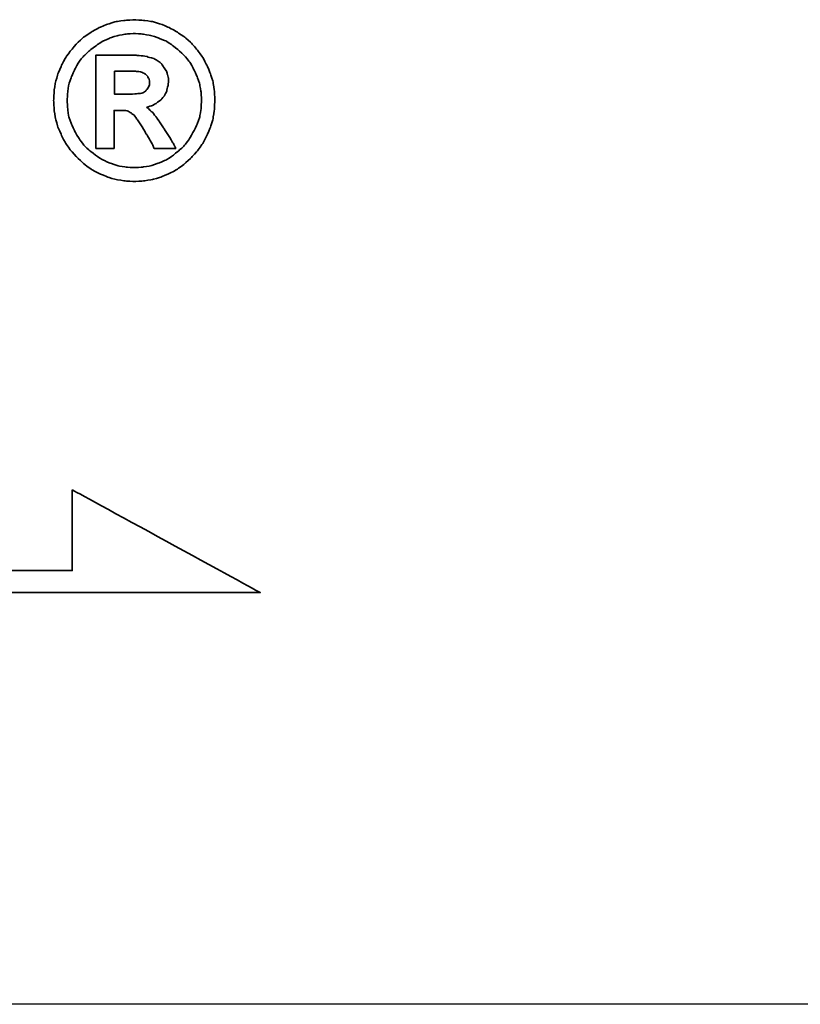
# Model space of a CAD drawing. Header units: millimetres. Extents: x -227 to 3135, y -1502 to 860.
# Tile 193 of 256: x 50 to 57, y -707 to -698. Entities that reach past the tile are written whole.
import ezdxf

# ---------------------------------------------------------------- set-up
doc = ezdxf.new("R2010")
doc.units = ezdxf.units.MM
doc.layers.add('2', color=7, linetype='CONTINUOUS', true_color=0xffffff)
doc.layers.add('DIM', color=4, linetype='CONTINUOUS')
doc.layers.add('layer 1', color=7, linetype='CONTINUOUS')

# ---------------------------------------------------------------- blocks, each defined once
blk = doc.blocks.new('TBI MOTION logo(完整正式版)')
at = {"layer": 'layer 1', "color": 22, "lineweight": 35}
for points, knots in [([(81.20634, 4.98624), (81.20634, 4.98624), (81.18649, 5.32862), (81.18649, 5.32862), (81.18649, 5.32862), (81.18649, 5.32862), (81.13886, 5.66206), (81.13886, 5.66206), (81.13886, 5.66206), (81.13886, 5.66206), (81.04359, 5.97764), (81.04359, 5.97764), (81.04359, 5.97764), (81.04359, 5.97764), (80.91061, 6.29124), (80.91061, 6.29124), (80.91061, 6.29124), (80.91061, 6.29124), (80.75778, 6.58697), (80.75778, 6.58697), (80.75778, 6.58697), (80.75778, 6.58697), (80.5593, 6.85294), (80.5593, 6.85294), (80.5593, 6.85294), (80.5593, 6.85294), (80.33105, 7.1189), (80.33105, 7.1189), (80.33105, 7.1189), (80.33105, 7.1189), (80.09287, 7.33921), (80.09287, 7.33921), (80.09287, 7.33921), (80.09287, 7.33921), (79.815, 7.51982), (79.815, 7.51982), (79.815, 7.51982), (79.815, 7.51982), (79.51133, 7.69051), (79.51133, 7.69051), (79.51133, 7.69051), (79.51133, 7.69051), (79.19773, 7.8235), (79.19773, 7.8235), (79.19773, 7.8235), (79.19773, 7.8235), (78.88215, 7.91877), (78.88215, 7.91877), (78.88215, 7.91877), (78.88215, 7.91877), (78.54871, 7.95846), (78.54871, 7.95846), (78.54871, 7.95846), (78.54871, 7.95846), (78.21526, 7.98625), (78.21526, 7.98625), (78.21526, 7.98625), (78.21526, 7.98625), (77.87388, 7.95846), (77.87388, 7.95846), (77.87388, 7.95846), (77.87388, 7.95846), (77.54044, 7.91877), (77.54044, 7.91877), (77.54044, 7.91877), (77.54044, 7.91877), (77.22485, 7.8235), (77.22485, 7.8235), (77.22485, 7.8235), (77.22485, 7.8235), (76.91027, 7.69051), (76.91027, 7.69051), (76.91027, 7.69051), (76.91027, 7.69051), (76.6056, 7.51982), (76.6056, 7.51982), (76.6056, 7.51982), (76.6056, 7.51982), (76.32972, 7.33921), (76.32972, 7.33921), (76.32972, 7.33921), (76.32972, 7.33921), (76.09154, 7.1189), (76.09154, 7.1189), (76.09154, 7.1189), (76.09154, 7.1189), (75.86329, 6.85294), (75.86329, 6.85294), (75.86329, 6.85294), (75.86329, 6.85294), (75.66382, 6.58697), (75.66382, 6.58697), (75.66382, 6.58697), (75.66382, 6.58697), (75.51099, 6.29124), (75.51099, 6.29124), (75.51099, 6.29124), (75.51099, 6.29124), (75.37702, 5.97764), (75.37702, 5.97764), (75.37702, 5.97764), (75.37702, 5.97764), (75.28175, 5.66206), (75.28175, 5.66206), (75.28175, 5.66206), (75.28175, 5.66206), (75.23411, 5.32862), (75.23411, 5.32862), (75.23411, 5.32862), (75.23411, 5.32862), (75.21625, 4.98624), (75.21625, 4.98624), (75.21625, 4.98624), (75.21625, 4.98624), (75.23411, 4.6528), (75.23411, 4.6528), (75.23411, 4.6528), (75.23411, 4.6528), (75.28175, 4.32035), (75.28175, 4.32035), (75.28175, 4.32035), (75.28175, 4.32035), (75.37702, 3.99583), (75.37702, 3.99583), (75.37702, 3.99583), (75.37702, 3.99583), (75.51099, 3.68224), (75.51099, 3.68224), (75.51099, 3.68224), (75.51099, 3.68224), (75.66382, 3.38749), (75.66382, 3.38749), (75.66382, 3.38749), (75.66382, 3.38749), (75.86329, 3.10963), (75.86329, 3.10963), (75.86329, 3.10963), (75.86329, 3.10963), (76.09154, 2.87145), (76.09154, 2.87145), (76.09154, 2.87145), (76.09154, 2.87145), (76.32972, 2.6432), (76.32972, 2.6432), (76.32972, 2.6432), (76.32972, 2.6432), (76.6056, 2.43381), (76.6056, 2.43381), (76.6056, 2.43381), (76.6056, 2.43381), (76.91027, 2.27205), (76.91027, 2.27205), (76.91027, 2.27205), (76.91027, 2.27205), (77.22485, 2.13906), (77.22485, 2.13906), (77.22485, 2.13906), (77.22485, 2.13906), (77.54044, 2.0438), (77.54044, 2.0438), (77.54044, 2.0438), (77.54044, 2.0438), (77.87388, 1.99616), (77.87388, 1.99616), (77.87388, 1.99616), (77.87388, 1.99616), (78.21526, 1.97631), (78.21526, 1.97631), (78.21526, 1.97631), (78.21526, 1.97631), (78.54871, 1.99616), (78.54871, 1.99616), (78.54871, 1.99616), (78.54871, 1.99616), (78.88215, 2.0438), (78.88215, 2.0438), (78.88215, 2.0438), (78.88215, 2.0438), (79.19773, 2.13906), (79.19773, 2.13906), (79.19773, 2.13906), (79.19773, 2.13906), (79.51133, 2.27205), (79.51133, 2.27205), (79.51133, 2.27205), (79.51133, 2.27205), (79.815, 2.43381), (79.815, 2.43381), (79.815, 2.43381), (79.815, 2.43381), (80.09287, 2.6432), (80.09287, 2.6432), (80.09287, 2.6432), (80.09287, 2.6432), (80.33105, 2.87145), (80.33105, 2.87145), (80.33105, 2.87145), (80.33105, 2.87145), (80.5593, 3.10963), (80.5593, 3.10963), (80.5593, 3.10963), (80.5593, 3.10963), (80.75778, 3.38749), (80.75778, 3.38749), (80.75778, 3.38749), (80.75778, 3.38749), (80.91061, 3.68224), (80.91061, 3.68224), (80.91061, 3.68224), (80.91061, 3.68224), (81.04359, 3.99583), (81.04359, 3.99583), (81.04359, 3.99583), (81.04359, 3.99583), (81.13886, 4.32035), (81.13886, 4.32035), (81.13886, 4.32035), (81.13886, 4.32035), (81.18649, 4.6528), (81.18649, 4.6528), (81.18649, 4.6528), (81.18649, 4.6528), (81.20634, 4.98624), (81.20634, 4.98624)], [0, 0, 0, 0, 0.01785714, 0.01785714, 0.01785714, 0.01785715, 0.03571429, 0.03571429, 0.03571429, 0.0357143, 0.05357143, 0.05357143, 0.05357143, 0.05357144, 0.07142857, 0.07142857, 0.07142857, 0.07142858, 0.08928571, 0.08928571, 0.08928571, 0.08928572, 0.10714286, 0.10714286, 0.10714286, 0.10714287, 0.125, 0.125, 0.125, 0.12500001, 0.14285714, 0.14285714, 0.14285714, 0.14285715, 0.16071429, 0.16071429, 0.16071429, 0.1607143, 0.17857143, 0.17857143, 0.17857143, 0.17857144, 0.19642857, 0.19642857, 0.19642857, 0.19642858, 0.21428571, 0.21428571, 0.21428571, 0.21428572, 0.23214286, 0.23214286, 0.23214286, 0.23214287, 0.25, 0.25, 0.25, 0.25000001, 0.26785714, 0.26785714, 0.26785714, 0.26785715, 0.28571429, 0.28571429, 0.28571429, 0.2857143, 0.30357143, 0.30357143, 0.30357143, 0.30357144, 0.32142857, 0.32142857, 0.32142857, 0.32142858, 0.33928571, 0.33928571, 0.33928571, 0.33928572, 0.35714286, 0.35714286, 0.35714286, 0.35714287, 0.375, 0.375, 0.375, 0.37500001, 0.39285714, 0.39285714, 0.39285714, 0.39285715, 0.41071429, 0.41071429, 0.41071429, 0.4107143, 0.42857143, 0.42857143, 0.42857143, 0.42857144, 0.44642857, 0.44642857, 0.44642857, 0.44642858, 0.46428571, 0.46428571, 0.46428571, 0.46428572, 0.48214286, 0.48214286, 0.48214286, 0.48214287, 0.5, 0.5, 0.5, 0.50000001, 0.51785714, 0.51785714, 0.51785714, 0.51785715, 0.53571429, 0.53571429, 0.53571429, 0.5357143, 0.55357143, 0.55357143, 0.55357143, 0.55357144, 0.57142857, 0.57142857, 0.57142857, 0.57142858, 0.58928571, 0.58928571, 0.58928571, 0.58928572, 0.60714286, 0.60714286, 0.60714286, 0.60714287, 0.625, 0.625, 0.625, 0.62500001, 0.64285714, 0.64285714, 0.64285714, 0.64285715, 0.66071429, 0.66071429, 0.66071429, 0.6607143, 0.67857143, 0.67857143, 0.67857143, 0.67857144, 0.69642857, 0.69642857, 0.69642857, 0.69642858, 0.71428571, 0.71428571, 0.71428571, 0.71428572, 0.73214286, 0.73214286, 0.73214286, 0.73214287, 0.75, 0.75, 0.75, 0.75000001, 0.76785714, 0.76785714, 0.76785714, 0.76785715, 0.78571429, 0.78571429, 0.78571429, 0.7857143, 0.80357143, 0.80357143, 0.80357143, 0.80357144, 0.82142857, 0.82142857, 0.82142857, 0.82142858, 0.83928571, 0.83928571, 0.83928571, 0.83928572, 0.85714286, 0.85714286, 0.85714286, 0.85714287, 0.875, 0.875, 0.875, 0.87500001, 0.89285714, 0.89285714, 0.89285714, 0.89285715, 0.91071429, 0.91071429, 0.91071429, 0.9107143, 0.92857143, 0.92857143, 0.92857143, 0.92857144, 0.94642857, 0.94642857, 0.94642857, 0.94642858, 0.96428571, 0.96428571, 0.96428571, 0.96428572, 0.98214286, 0.98214286, 0.98214286, 0.98214287, 1, 1, 1, 1]), ([(80.71014, 4.98624), (80.71014, 4.98624), (80.69129, 5.29091), (80.69129, 5.29091), (80.69129, 5.29091), (80.69129, 5.29091), (80.64464, 5.57672), (80.64464, 5.57672), (80.64464, 5.57672), (80.64464, 5.57672), (80.54937, 5.87245), (80.54937, 5.87245), (80.54937, 5.87245), (80.54937, 5.87245), (80.41639, 6.14833), (80.41639, 6.14833), (80.41639, 6.14833), (80.41639, 6.14833), (80.27349, 6.41429), (80.27349, 6.41429), (80.27349, 6.41429), (80.27349, 6.41429), (80.08295, 6.64255), (80.08295, 6.64255), (80.08295, 6.64255), (80.08295, 6.64255), (79.86264, 6.84301), (79.86264, 6.84301), (79.86264, 6.84301), (79.86264, 6.84301), (79.63439, 7.03355), (79.63439, 7.03355), (79.63439, 7.03355), (79.63439, 7.03355), (79.37835, 7.1963), (79.37835, 7.1963), (79.37835, 7.1963), (79.37835, 7.1963), (79.10246, 7.30944), (79.10246, 7.30944), (79.10246, 7.30944), (79.10246, 7.30944), (78.81665, 7.40471), (78.81665, 7.40471), (78.81665, 7.40471), (78.81665, 7.40471), (78.511, 7.45234), (78.511, 7.45234), (78.511, 7.45234), (78.511, 7.45234), (78.21526, 7.47219), (78.21526, 7.47219), (78.21526, 7.47219), (78.21526, 7.47219), (77.9106, 7.45234), (77.9106, 7.45234), (77.9106, 7.45234), (77.9106, 7.45234), (77.61685, 7.40471), (77.61685, 7.40471), (77.61685, 7.40471), (77.61685, 7.40471), (77.32012, 7.30944), (77.32012, 7.30944), (77.32012, 7.30944), (77.32012, 7.30944), (77.06309, 7.1963), (77.06309, 7.1963), (77.06309, 7.1963), (77.06309, 7.1963), (76.80606, 7.03355), (76.80606, 7.03355), (76.80606, 7.03355), (76.80606, 7.03355), (76.55797, 6.84301), (76.55797, 6.84301), (76.55797, 6.84301), (76.55797, 6.84301), (76.34063, 6.64255), (76.34063, 6.64255), (76.34063, 6.64255), (76.34063, 6.64255), (76.1491, 6.41429), (76.1491, 6.41429), (76.1491, 6.41429), (76.1491, 6.41429), (76.0062, 6.14833), (76.0062, 6.14833), (76.0062, 6.14833), (76.0062, 6.14833), (75.88314, 5.87245), (75.88314, 5.87245), (75.88314, 5.87245), (75.88314, 5.87245), (75.77794, 5.57672), (75.77794, 5.57672), (75.77794, 5.57672), (75.77794, 5.57672), (75.73924, 5.29091), (75.73924, 5.29091), (75.73924, 5.29091), (75.73924, 5.29091), (75.72039, 4.98624), (75.72039, 4.98624), (75.72039, 4.98624), (75.72039, 4.98624), (75.73924, 4.67165), (75.73924, 4.67165), (75.73924, 4.67165), (75.73924, 4.67165), (75.77794, 4.37791), (75.77794, 4.37791), (75.77794, 4.37791), (75.77794, 4.37791), (75.88314, 4.10102), (75.88314, 4.10102), (75.88314, 4.10102), (75.88314, 4.10102), (76.0062, 3.83407), (76.0062, 3.83407), (76.0062, 3.83407), (76.0062, 3.83407), (76.15902, 3.56811), (76.15902, 3.56811), (76.15902, 3.56811), (76.15902, 3.56811), (76.34063, 3.32001), (76.34063, 3.32001), (76.34063, 3.32001), (76.34063, 3.32001), (76.55797, 3.11955), (76.55797, 3.11955), (76.55797, 3.11955), (76.55797, 3.11955), (76.80606, 2.92901), (76.80606, 2.92901), (76.80606, 2.92901), (76.80606, 2.92901), (77.06309, 2.76725), (77.06309, 2.76725), (77.06309, 2.76725), (77.06309, 2.76725), (77.32012, 2.65412), (77.32012, 2.65412), (77.32012, 2.65412), (77.32012, 2.65412), (77.61685, 2.55786), (77.61685, 2.55786), (77.61685, 2.55786), (77.61685, 2.55786), (77.9106, 2.51022), (77.9106, 2.51022), (77.9106, 2.51022), (77.9106, 2.51022), (78.21526, 2.49137), (78.21526, 2.49137), (78.21526, 2.49137), (78.21526, 2.49137), (78.511, 2.51022), (78.511, 2.51022), (78.511, 2.51022), (78.511, 2.51022), (78.81665, 2.55786), (78.81665, 2.55786), (78.81665, 2.55786), (78.81665, 2.55786), (79.10246, 2.65412), (79.10246, 2.65412), (79.10246, 2.65412), (79.10246, 2.65412), (79.37835, 2.76725), (79.37835, 2.76725), (79.37835, 2.76725), (79.37835, 2.76725), (79.63439, 2.92901), (79.63439, 2.92901), (79.63439, 2.92901), (79.63439, 2.92901), (79.86264, 3.11955), (79.86264, 3.11955), (79.86264, 3.11955), (79.86264, 3.11955), (80.08295, 3.32001), (80.08295, 3.32001), (80.08295, 3.32001), (80.08295, 3.32001), (80.26356, 3.56811), (80.26356, 3.56811), (80.26356, 3.56811), (80.26356, 3.56811), (80.41639, 3.83407), (80.41639, 3.83407), (80.41639, 3.83407), (80.41639, 3.83407), (80.54937, 4.10102), (80.54937, 4.10102), (80.54937, 4.10102), (80.54937, 4.10102), (80.64464, 4.37791), (80.64464, 4.37791), (80.64464, 4.37791), (80.64464, 4.37791), (80.69129, 4.67165), (80.69129, 4.67165), (80.69129, 4.67165), (80.69129, 4.67165), (80.71014, 4.98624), (80.71014, 4.98624)], [0, 0, 0, 0, 0.01923077, 0.01923077, 0.01923077, 0.01923078, 0.03846154, 0.03846154, 0.03846154, 0.03846155, 0.05769231, 0.05769231, 0.05769231, 0.05769232, 0.07692308, 0.07692308, 0.07692308, 0.07692309, 0.09615385, 0.09615385, 0.09615385, 0.09615386, 0.11538462, 0.11538462, 0.11538462, 0.11538463, 0.13461538, 0.13461538, 0.13461538, 0.13461539, 0.15384615, 0.15384615, 0.15384615, 0.15384616, 0.17307692, 0.17307692, 0.17307692, 0.17307693, 0.19230769, 0.19230769, 0.19230769, 0.1923077, 0.21153846, 0.21153846, 0.21153846, 0.21153847, 0.23076923, 0.23076923, 0.23076923, 0.23076924, 0.25, 0.25, 0.25, 0.25000001, 0.26923077, 0.26923077, 0.26923077, 0.26923078, 0.28846154, 0.28846154, 0.28846154, 0.28846155, 0.30769231, 0.30769231, 0.30769231, 0.30769232, 0.32692308, 0.32692308, 0.32692308, 0.32692309, 0.34615385, 0.34615385, 0.34615385, 0.34615386, 0.36538462, 0.36538462, 0.36538462, 0.36538463, 0.38461538, 0.38461538, 0.38461538, 0.38461539, 0.40384615, 0.40384615, 0.40384615, 0.40384616, 0.42307692, 0.42307692, 0.42307692, 0.42307693, 0.44230769, 0.44230769, 0.44230769, 0.4423077, 0.46153846, 0.46153846, 0.46153846, 0.46153847, 0.48076923, 0.48076923, 0.48076923, 0.48076924, 0.5, 0.5, 0.5, 0.50000001, 0.51923077, 0.51923077, 0.51923077, 0.51923078, 0.53846154, 0.53846154, 0.53846154, 0.53846155, 0.55769231, 0.55769231, 0.55769231, 0.55769232, 0.57692308, 0.57692308, 0.57692308, 0.57692309, 0.59615385, 0.59615385, 0.59615385, 0.59615386, 0.61538462, 0.61538462, 0.61538462, 0.61538463, 0.63461538, 0.63461538, 0.63461538, 0.63461539, 0.65384615, 0.65384615, 0.65384615, 0.65384616, 0.67307692, 0.67307692, 0.67307692, 0.67307693, 0.69230769, 0.69230769, 0.69230769, 0.6923077, 0.71153846, 0.71153846, 0.71153846, 0.71153847, 0.73076923, 0.73076923, 0.73076923, 0.73076924, 0.75, 0.75, 0.75, 0.75000001, 0.76923077, 0.76923077, 0.76923077, 0.76923078, 0.78846154, 0.78846154, 0.78846154, 0.78846155, 0.80769231, 0.80769231, 0.80769231, 0.80769232, 0.82692308, 0.82692308, 0.82692308, 0.82692309, 0.84615385, 0.84615385, 0.84615385, 0.84615386, 0.86538462, 0.86538462, 0.86538462, 0.86538463, 0.88461538, 0.88461538, 0.88461538, 0.88461539, 0.90384615, 0.90384615, 0.90384615, 0.90384616, 0.92307692, 0.92307692, 0.92307692, 0.92307693, 0.94230769, 0.94230769, 0.94230769, 0.9423077, 0.96153846, 0.96153846, 0.96153846, 0.96153847, 0.98076923, 0.98076923, 0.98076923, 0.98076924, 1, 1, 1, 1]), ([(76.78721, 3.2823), (76.78721, 3.2823), (76.78721, 3.32001), (76.78721, 3.32001), (76.78721, 3.32001), (76.78721, 3.32001), (76.78721, 3.42422), (76.78721, 3.42422), (76.78721, 3.42422), (76.78721, 3.42422), (76.78721, 3.59689), (76.78721, 3.59689), (76.78721, 3.59689), (76.78721, 3.59689), (76.78721, 3.80529), (76.78721, 3.80529), (76.78721, 3.80529), (76.78721, 3.80529), (76.78721, 4.0524), (76.78721, 4.0524), (76.78721, 4.0524), (76.78721, 4.0524), (76.78721, 4.32035), (76.78721, 4.32035), (76.78721, 4.32035), (76.78721, 4.32035), (76.78721, 4.92868), (76.78721, 4.92868), (76.78721, 4.92868), (76.78721, 4.92868), (76.78721, 5.53801), (76.78721, 5.53801), (76.78721, 5.53801), (76.78721, 5.53801), (76.78721, 5.82482), (76.78721, 5.82482), (76.78721, 5.82482), (76.78721, 5.82482), (76.78721, 6.07291), (76.78721, 6.07291), (76.78721, 6.07291), (76.78721, 6.07291), (76.78721, 6.30017), (76.78721, 6.30017), (76.78721, 6.30017), (76.78721, 6.30017), (76.78721, 6.45399), (76.78721, 6.45399), (76.78721, 6.45399), (76.78721, 6.45399), (76.78721, 6.5572), (76.78721, 6.5572), (76.78721, 6.5572), (76.78721, 6.5572), (76.78721, 6.59689), (76.78721, 6.59689), (76.78721, 6.59689), (76.78721, 6.59689), (76.78721, 6.67232), (76.78721, 6.67232), (76.78721, 6.67232), (76.78721, 6.67232), (76.8537, 6.67232), (76.8537, 6.67232), (76.8537, 6.67232), (76.8537, 6.67232), (76.87355, 6.67232), (76.87355, 6.67232), (76.87355, 6.67232), (76.87355, 6.67232), (76.91027, 6.67232), (76.91027, 6.67232), (76.91027, 6.67232), (76.91027, 6.67232), (77.04424, 6.67232), (77.04424, 6.67232), (77.04424, 6.67232), (77.04424, 6.67232), (77.22485, 6.67232), (77.22485, 6.67232), (77.22485, 6.67232), (77.22485, 6.67232), (77.43524, 6.67232), (77.43524, 6.67232), (77.43524, 6.67232), (77.43524, 6.67232), (77.65357, 6.67232), (77.65357, 6.67232), (77.65357, 6.67232), (77.65357, 6.67232), (77.82625, 6.67232), (77.82625, 6.67232), (77.82625, 6.67232), (77.82625, 6.67232), (77.94037, 6.67232), (77.94037, 6.67232), (77.94037, 6.67232), (77.94037, 6.67232), (77.97709, 6.67232), (77.97709, 6.67232), (77.97709, 6.67232), (77.97709, 6.67232), (77.99694, 6.67232), (77.99694, 6.67232), (77.99694, 6.67232), (77.99694, 6.67232), (78.00686, 6.67232), (78.00686, 6.67232), (78.00686, 6.67232), (78.00686, 6.67232), (78.28275, 6.6624), (78.28275, 6.6624), (78.28275, 6.6624), (78.28275, 6.6624), (78.50107, 6.64255), (78.50107, 6.64255), (78.50107, 6.64255), (78.50107, 6.64255), (78.511, 6.64255), (78.511, 6.64255), (78.511, 6.64255), (78.511, 6.64255), (78.70154, 6.61476), (78.70154, 6.61476), (78.70154, 6.61476), (78.70154, 6.61476), (78.70154, 6.60483), (78.70154, 6.60483), (78.70154, 6.60483), (78.70154, 6.60483), (78.86429, 6.56713), (78.86429, 6.56713), (78.86429, 6.56713), (78.86429, 6.56713), (78.87223, 6.56713), (78.87223, 6.56713), (78.87223, 6.56713), (78.87223, 6.56713), (78.99727, 6.51056), (78.99727, 6.51056), (78.99727, 6.51056), (78.99727, 6.51056), (79.00719, 6.51056), (79.00719, 6.51056), (79.00719, 6.51056), (79.00719, 6.51056), (79.00719, 6.50162), (79.00719, 6.50162), (79.00719, 6.50162), (79.00719, 6.50162), (79.1104, 6.43415), (79.1104, 6.43415), (79.1104, 6.43415), (79.1104, 6.43415), (79.12132, 6.43415), (79.12132, 6.43415), (79.12132, 6.43415), (79.12132, 6.43415), (79.22552, 6.34781), (79.22552, 6.34781), (79.22552, 6.34781), (79.22552, 6.34781), (79.23544, 6.33888), (79.23544, 6.33888), (79.23544, 6.33888), (79.23544, 6.33888), (79.23544, 6.32895), (79.23544, 6.32895), (79.23544, 6.32895), (79.23544, 6.32895), (79.31087, 6.21483), (79.31087, 6.21483), (79.31087, 6.21483), (79.31087, 6.21483), (79.38629, 6.1007), (79.38629, 6.1007), (79.38629, 6.1007), (79.38629, 6.1007), (79.3972, 6.1007), (79.3972, 6.1007), (79.3972, 6.1007), (79.3972, 6.1007), (79.3972, 6.09078), (79.3972, 6.09078), (79.3972, 6.09078), (79.3972, 6.09078), (79.43392, 5.97764), (79.43392, 5.97764), (79.43392, 5.97764), (79.43392, 5.97764), (79.43392, 5.96772), (79.43392, 5.96772), (79.43392, 5.96772), (79.43392, 5.96772), (79.47362, 5.83474), (79.47362, 5.83474), (79.47362, 5.83474), (79.47362, 5.83474), (79.48156, 5.82482), (79.48156, 5.82482), (79.48156, 5.82482), (79.48156, 5.82482), (79.48156, 5.69977), (79.48156, 5.69977), (79.48156, 5.69977), (79.48156, 5.69977), (79.48156, 5.69183), (79.48156, 5.69183), (79.48156, 5.69183), (79.48156, 5.69183), (79.4637, 5.51915), (79.4637, 5.51915), (79.4637, 5.51915), (79.4637, 5.51915), (79.4637, 5.51122), (79.4637, 5.51122), (79.4637, 5.51122), (79.4637, 5.51122), (79.45377, 5.51122), (79.45377, 5.51122), (79.45377, 5.51122), (79.45377, 5.51122), (79.41507, 5.34847), (79.41507, 5.34847), (79.41507, 5.34847), (79.41507, 5.34847), (79.41507, 5.33854), (79.41507, 5.33854), (79.41507, 5.33854), (79.41507, 5.33854), (79.41507, 5.32862), (79.41507, 5.32862), (79.41507, 5.32862), (79.41507, 5.32862), (79.33865, 5.16785), (79.33865, 5.16785), (79.33865, 5.16785), (79.33865, 5.16785), (79.33071, 5.15693), (79.33071, 5.15693), (79.33071, 5.15693), (79.33071, 5.15693), (79.2156, 5.02495), (79.2156, 5.02495), (79.2156, 5.02495), (79.2156, 5.02495), (79.20567, 5.01502), (79.20567, 5.01502), (79.20567, 5.01502), (79.20567, 5.01502), (79.05483, 4.89991), (79.05483, 4.89991), (79.05483, 4.89991), (79.05483, 4.89991), (79.04491, 4.89197), (79.04491, 4.89197), (79.04491, 4.89197), (79.04491, 4.89197), (78.89208, 4.7967), (78.89208, 4.7967), (78.89208, 4.7967), (78.89208, 4.7967), (78.88215, 4.7967), (78.88215, 4.7967), (78.88215, 4.7967), (78.88215, 4.7967), (78.69161, 4.73913), (78.69161, 4.73913), (78.69161, 4.73913), (78.69161, 4.73913), (78.68169, 4.73913), (78.68169, 4.73913), (78.68169, 4.73913), (78.68169, 4.73913), (78.68169, 4.72921), (78.68169, 4.72921), (78.68169, 4.72921), (78.68169, 4.72921), (78.78688, 4.63394), (78.78688, 4.63394), (78.78688, 4.63394), (78.78688, 4.63394), (78.902, 4.52875), (78.902, 4.52875), (78.902, 4.52875), (78.902, 4.52875), (78.91093, 4.52081), (78.91093, 4.52081), (78.91093, 4.52081), (78.91093, 4.52081), (79.02506, 4.36798), (79.02506, 4.36798), (79.02506, 4.36798), (79.02506, 4.36798), (79.1501, 4.1953), (79.1501, 4.1953), (79.1501, 4.1953), (79.1501, 4.1953), (79.1501, 4.18736), (79.1501, 4.18736), (79.1501, 4.18736), (79.1501, 4.18736), (79.29201, 3.96705), (79.29201, 3.96705), (79.29201, 3.96705), (79.29201, 3.96705), (79.31087, 3.93828), (79.31087, 3.93828), (79.31087, 3.93828), (79.31087, 3.93828), (79.32079, 3.93828), (79.32079, 3.93828), (79.32079, 3.93828), (79.32079, 3.93828), (79.3585, 3.87178), (79.3585, 3.87178), (79.3585, 3.87178), (79.3585, 3.87178), (79.50141, 3.64353), (79.50141, 3.64353), (79.50141, 3.64353), (79.50141, 3.64353), (79.51133, 3.64353), (79.51133, 3.64353), (79.51133, 3.64353), (79.51133, 3.64353), (79.64431, 3.41528), (79.64431, 3.41528), (79.64431, 3.41528), (79.64431, 3.41528), (79.68202, 3.3478), (79.68202, 3.3478), (79.68202, 3.3478), (79.68202, 3.3478), (79.70187, 3.31009), (79.70187, 3.31009), (79.70187, 3.31009), (79.70187, 3.31009), (79.7495, 3.2049), (79.7495, 3.2049), (79.7495, 3.2049), (79.7495, 3.2049), (79.64431, 3.2049), (79.64431, 3.2049), (79.64431, 3.2049), (79.64431, 3.2049), (79.62546, 3.2049), (79.62546, 3.2049), (79.62546, 3.2049), (79.62546, 3.2049), (79.53912, 3.2049), (79.53912, 3.2049), (79.53912, 3.2049), (79.53912, 3.2049), (79.31087, 3.2049), (79.31087, 3.2049), (79.31087, 3.2049), (79.31087, 3.2049), (79.08262, 3.2049), (79.08262, 3.2049), (79.08262, 3.2049), (79.08262, 3.2049), (79.00719, 3.2049), (79.00719, 3.2049), (79.00719, 3.2049), (79.00719, 3.2049), (78.98735, 3.2049), (78.98735, 3.2049), (78.98735, 3.2049), (78.98735, 3.2049), (78.94964, 3.2049), (78.94964, 3.2049), (78.94964, 3.2049), (78.94964, 3.2049), (78.92979, 3.24459), (78.92979, 3.24459), (78.92979, 3.24459), (78.92979, 3.24459), (78.91093, 3.2823), (78.91093, 3.2823), (78.91093, 3.2823), (78.91093, 3.2823), (78.91093, 3.29223), (78.91093, 3.29223), (78.91093, 3.29223), (78.91093, 3.29223), (78.89208, 3.3478), (78.89208, 3.3478), (78.89208, 3.3478), (78.89208, 3.3478), (78.78688, 3.52048), (78.78688, 3.52048), (78.78688, 3.52048), (78.78688, 3.52048), (78.69161, 3.7001), (78.69161, 3.7001), (78.69161, 3.7001), (78.69161, 3.7001), (78.6539, 3.7388), (78.6539, 3.7388), (78.6539, 3.7388), (78.6539, 3.7388), (78.64398, 3.74873), (78.64398, 3.74873), (78.64398, 3.74873), (78.64398, 3.74873), (78.64398, 3.75766), (78.64398, 3.75766), (78.64398, 3.75766), (78.64398, 3.75766), (78.63405, 3.78644), (78.63405, 3.78644), (78.63405, 3.78644), (78.63405, 3.78644), (78.48321, 4.04347), (78.48321, 4.04347), (78.48321, 4.04347), (78.48321, 4.04347), (78.33038, 4.2618), (78.33038, 4.2618), (78.33038, 4.2618), (78.33038, 4.2618), (78.20732, 4.43447), (78.20732, 4.43447), (78.20732, 4.43447), (78.20732, 4.43447), (78.09221, 4.52081), (78.09221, 4.52081), (78.09221, 4.52081), (78.09221, 4.52081), (78.02472, 4.56845), (78.02472, 4.56845), (78.02472, 4.56845), (78.02472, 4.56845), (77.9493, 4.60616), (77.9493, 4.60616), (77.9493, 4.60616), (77.9493, 4.60616), (77.8451, 4.61608), (77.8451, 4.61608), (77.8451, 4.61608), (77.8451, 4.61608), (77.71113, 4.61608), (77.71113, 4.61608), (77.71113, 4.61608), (77.71113, 4.61608), (77.69128, 4.61608), (77.69128, 4.61608), (77.69128, 4.61608), (77.69128, 4.61608), (77.67342, 4.61608), (77.67342, 4.61608), (77.67342, 4.61608), (77.67342, 4.61608), (77.5583, 4.61608), (77.5583, 4.61608), (77.5583, 4.61608), (77.5583, 4.61608), (77.46303, 4.61608), (77.46303, 4.61608), (77.46303, 4.61608), (77.46303, 4.61608), (77.46303, 4.54761), (77.46303, 4.54761), (77.46303, 4.54761), (77.46303, 4.54761), (77.46303, 4.47318), (77.46303, 4.47318), (77.46303, 4.47318), (77.46303, 4.47318), (77.46303, 4.24294), (77.46303, 4.24294), (77.46303, 4.24294), (77.46303, 4.24294), (77.46303, 3.99583), (77.46303, 3.99583), (77.46303, 3.99583), (77.46303, 3.99583), (77.46303, 3.72888), (77.46303, 3.72888), (77.46303, 3.72888), (77.46303, 3.72888), (77.46303, 3.51055), (77.46303, 3.51055), (77.46303, 3.51055), (77.46303, 3.51055), (77.46303, 3.42422), (77.46303, 3.42422), (77.46303, 3.42422), (77.46303, 3.42422), (77.46303, 3.35773), (77.46303, 3.35773), (77.46303, 3.35773), (77.46303, 3.35773), (77.46303, 3.30017), (77.46303, 3.30017), (77.46303, 3.30017), (77.46303, 3.30017), (77.46303, 3.2823), (77.46303, 3.2823), (77.46303, 3.2823), (77.46303, 3.2823), (77.46303, 3.2049), (77.46303, 3.2049), (77.46303, 3.2049), (77.46303, 3.2049), (77.39753, 3.2049), (77.39753, 3.2049), (77.39753, 3.2049), (77.39753, 3.2049), (77.37768, 3.2049), (77.37768, 3.2049), (77.37768, 3.2049), (77.37768, 3.2049), (77.32012, 3.2049), (77.32012, 3.2049), (77.32012, 3.2049), (77.32012, 3.2049), (77.12165, 3.2049), (77.12165, 3.2049), (77.12165, 3.2049), (77.12165, 3.2049), (76.94897, 3.2049), (76.94897, 3.2049), (76.94897, 3.2049), (76.94897, 3.2049), (76.8924, 3.2049), (76.8924, 3.2049), (76.8924, 3.2049), (76.8924, 3.2049), (76.8537, 3.2049), (76.8537, 3.2049), (76.8537, 3.2049), (76.8537, 3.2049), (76.78721, 3.2049), (76.78721, 3.2049), (76.78721, 3.2049), (76.78721, 3.2049), (76.78721, 3.2823), (76.78721, 3.2823)], [0, 0, 0, 0, 0.00740741, 0.00740741, 0.00740741, 0.00740742, 0.01481481, 0.01481481, 0.01481481, 0.01481482, 0.02222222, 0.02222222, 0.02222222, 0.02222223, 0.02962963, 0.02962963, 0.02962963, 0.02962964, 0.03703704, 0.03703704, 0.03703704, 0.03703705, 0.04444444, 0.04444444, 0.04444444, 0.04444445, 0.05185185, 0.05185185, 0.05185185, 0.05185186, 0.05925926, 0.05925926, 0.05925926, 0.05925927, 0.06666667, 0.06666667, 0.06666667, 0.06666668, 0.07407407, 0.07407407, 0.07407407, 0.07407408, 0.08148148, 0.08148148, 0.08148148, 0.08148149, 0.08888889, 0.08888889, 0.08888889, 0.0888889, 0.0962963, 0.0962963, 0.0962963, 0.09629631, 0.1037037, 0.1037037, 0.1037037, 0.10370371, 0.11111111, 0.11111111, 0.11111111, 0.11111112, 0.11851852, 0.11851852, 0.11851852, 0.11851853, 0.12592593, 0.12592593, 0.12592593, 0.12592594, 0.13333333, 0.13333333, 0.13333333, 0.13333334, 0.14074074, 0.14074074, 0.14074074, 0.14074075, 0.14814815, 0.14814815, 0.14814815, 0.14814816, 0.15555556, 0.15555556, 0.15555556, 0.15555557, 0.16296296, 0.16296296, 0.16296296, 0.16296297, 0.17037037, 0.17037037, 0.17037037, 0.17037038, 0.17777778, 0.17777778, 0.17777778, 0.17777779, 0.18518519, 0.18518519, 0.18518519, 0.1851852, 0.19259259, 0.19259259, 0.19259259, 0.1925926, 0.2, 0.2, 0.2, 0.20000001, 0.20740741, 0.20740741, 0.20740741, 0.20740742, 0.21481481, 0.21481481, 0.21481481, 0.21481482, 0.22222222, 0.22222222, 0.22222222, 0.22222223, 0.22962963, 0.22962963, 0.22962963, 0.22962964, 0.23703704, 0.23703704, 0.23703704, 0.23703705, 0.24444444, 0.24444444, 0.24444444, 0.24444445, 0.25185185, 0.25185185, 0.25185185, 0.25185186, 0.25925926, 0.25925926, 0.25925926, 0.25925927, 0.26666667, 0.26666667, 0.26666667, 0.26666668, 0.27407407, 0.27407407, 0.27407407, 0.27407408, 0.28148148, 0.28148148, 0.28148148, 0.28148149, 0.28888889, 0.28888889, 0.28888889, 0.2888889, 0.2962963, 0.2962963, 0.2962963, 0.29629631, 0.3037037, 0.3037037, 0.3037037, 0.30370371, 0.31111111, 0.31111111, 0.31111111, 0.31111112, 0.31851852, 0.31851852, 0.31851852, 0.31851853, 0.32592593, 0.32592593, 0.32592593, 0.32592594, 0.33333333, 0.33333333, 0.33333333, 0.33333334, 0.34074074, 0.34074074, 0.34074074, 0.34074075, 0.34814815, 0.34814815, 0.34814815, 0.34814816, 0.35555556, 0.35555556, 0.35555556, 0.35555557, 0.36296296, 0.36296296, 0.36296296, 0.36296297, 0.37037037, 0.37037037, 0.37037037, 0.37037038, 0.37777778, 0.37777778, 0.37777778, 0.37777779, 0.38518519, 0.38518519, 0.38518519, 0.3851852, 0.39259259, 0.39259259, 0.39259259, 0.3925926, 0.4, 0.4, 0.4, 0.40000001, 0.40740741, 0.40740741, 0.40740741, 0.40740742, 0.41481481, 0.41481481, 0.41481481, 0.41481482, 0.42222222, 0.42222222, 0.42222222, 0.42222223, 0.42962963, 0.42962963, 0.42962963, 0.42962964, 0.43703704, 0.43703704, 0.43703704, 0.43703705, 0.44444444, 0.44444444, 0.44444444, 0.44444445, 0.45185185, 0.45185185, 0.45185185, 0.45185186, 0.45925926, 0.45925926, 0.45925926, 0.45925927, 0.46666667, 0.46666667, 0.46666667, 0.46666668, 0.47407407, 0.47407407, 0.47407407, 0.47407408, 0.48148148, 0.48148148, 0.48148148, 0.48148149, 0.48888889, 0.48888889, 0.48888889, 0.4888889, 0.4962963, 0.4962963, 0.4962963, 0.49629631, 0.5037037, 0.5037037, 0.5037037, 0.50370371, 0.51111111, 0.51111111, 0.51111111, 0.51111112, 0.51851852, 0.51851852, 0.51851852, 0.51851853, 0.52592593, 0.52592593, 0.52592593, 0.52592594, 0.53333333, 0.53333333, 0.53333333, 0.53333334, 0.54074074, 0.54074074, 0.54074074, 0.54074075, 0.54814815, 0.54814815, 0.54814815, 0.54814816, 0.55555556, 0.55555556, 0.55555556, 0.55555557, 0.56296296, 0.56296296, 0.56296296, 0.56296297, 0.57037037, 0.57037037, 0.57037037, 0.57037038, 0.57777778, 0.57777778, 0.57777778, 0.57777779, 0.58518519, 0.58518519, 0.58518519, 0.5851852, 0.59259259, 0.59259259, 0.59259259, 0.5925926, 0.6, 0.6, 0.6, 0.60000001, 0.60740741, 0.60740741, 0.60740741, 0.60740742, 0.61481481, 0.61481481, 0.61481481, 0.61481482, 0.62222222, 0.62222222, 0.62222222, 0.62222223, 0.62962963, 0.62962963, 0.62962963, 0.62962964, 0.63703704, 0.63703704, 0.63703704, 0.63703705, 0.64444444, 0.64444444, 0.64444444, 0.64444445, 0.65185185, 0.65185185, 0.65185185, 0.65185186, 0.65925926, 0.65925926, 0.65925926, 0.65925927, 0.66666667, 0.66666667, 0.66666667, 0.66666668, 0.67407407, 0.67407407, 0.67407407, 0.67407408, 0.68148148, 0.68148148, 0.68148148, 0.68148149, 0.68888889, 0.68888889, 0.68888889, 0.6888889, 0.6962963, 0.6962963, 0.6962963, 0.69629631, 0.7037037, 0.7037037, 0.7037037, 0.70370371, 0.71111111, 0.71111111, 0.71111111, 0.71111112, 0.71851852, 0.71851852, 0.71851852, 0.71851853, 0.72592593, 0.72592593, 0.72592593, 0.72592594, 0.73333333, 0.73333333, 0.73333333, 0.73333334, 0.74074074, 0.74074074, 0.74074074, 0.74074075, 0.74814815, 0.74814815, 0.74814815, 0.74814816, 0.75555556, 0.75555556, 0.75555556, 0.75555557, 0.76296296, 0.76296296, 0.76296296, 0.76296297, 0.77037037, 0.77037037, 0.77037037, 0.77037038, 0.77777778, 0.77777778, 0.77777778, 0.77777779, 0.78518519, 0.78518519, 0.78518519, 0.7851852, 0.79259259, 0.79259259, 0.79259259, 0.7925926, 0.8, 0.8, 0.8, 0.80000001, 0.80740741, 0.80740741, 0.80740741, 0.80740742, 0.81481481, 0.81481481, 0.81481481, 0.81481482, 0.82222222, 0.82222222, 0.82222222, 0.82222223, 0.82962963, 0.82962963, 0.82962963, 0.82962964, 0.83703704, 0.83703704, 0.83703704, 0.83703705, 0.84444444, 0.84444444, 0.84444444, 0.84444445, 0.85185185, 0.85185185, 0.85185185, 0.85185186, 0.85925926, 0.85925926, 0.85925926, 0.85925927, 0.86666667, 0.86666667, 0.86666667, 0.86666668, 0.87407407, 0.87407407, 0.87407407, 0.87407408, 0.88148148, 0.88148148, 0.88148148, 0.88148149, 0.88888889, 0.88888889, 0.88888889, 0.8888889, 0.8962963, 0.8962963, 0.8962963, 0.89629631, 0.9037037, 0.9037037, 0.9037037, 0.90370371, 0.91111111, 0.91111111, 0.91111111, 0.91111112, 0.91851852, 0.91851852, 0.91851852, 0.91851853, 0.92592593, 0.92592593, 0.92592593, 0.92592594, 0.93333333, 0.93333333, 0.93333333, 0.93333334, 0.94074074, 0.94074074, 0.94074074, 0.94074075, 0.94814815, 0.94814815, 0.94814815, 0.94814816, 0.95555556, 0.95555556, 0.95555556, 0.95555557, 0.96296296, 0.96296296, 0.96296296, 0.96296297, 0.97037037, 0.97037037, 0.97037037, 0.97037038, 0.97777778, 0.97777778, 0.97777778, 0.97777779, 0.98518519, 0.98518519, 0.98518519, 0.9851852, 0.99259259, 0.99259259, 0.99259259, 0.9925926, 1, 1, 1, 1]), ([(77.48288, 6.07291), (77.48288, 6.07291), (77.48288, 5.99551), (77.48288, 5.99551), (77.48288, 5.99551), (77.48288, 5.99551), (77.48288, 5.82482), (77.48288, 5.82482), (77.48288, 5.82482), (77.48288, 5.82482), (77.48288, 5.63328), (77.48288, 5.63328), (77.48288, 5.63328), (77.48288, 5.63328), (77.48288, 5.46358), (77.48288, 5.46358), (77.48288, 5.46358), (77.48288, 5.46358), (77.48288, 5.29091), (77.48288, 5.29091), (77.48288, 5.29091), (77.48288, 5.29091), (77.48288, 5.21449), (77.48288, 5.21449), (77.48288, 5.21449), (77.48288, 5.21449), (77.50074, 5.21449), (77.50074, 5.21449), (77.50074, 5.21449), (77.50074, 5.21449), (77.71113, 5.21449), (77.71113, 5.21449), (77.71113, 5.21449), (77.71113, 5.21449), (77.94037, 5.21449), (77.94037, 5.21449), (77.94037, 5.21449), (77.94037, 5.21449), (78.01579, 5.21449), (78.01579, 5.21449), (78.01579, 5.21449), (78.01579, 5.21449), (78.03465, 5.21449), (78.03465, 5.21449), (78.03465, 5.21449), (78.03465, 5.21449), (78.2629, 5.23335), (78.2629, 5.23335), (78.2629, 5.23335), (78.2629, 5.23335), (78.42565, 5.24327), (78.42565, 5.24327), (78.42565, 5.24327), (78.42565, 5.24327), (78.54871, 5.28098), (78.54871, 5.28098), (78.54871, 5.28098), (78.54871, 5.28098), (78.62611, 5.32862), (78.62611, 5.32862), (78.62611, 5.32862), (78.62611, 5.32862), (78.69161, 5.40503), (78.69161, 5.40503), (78.69161, 5.40503), (78.69161, 5.40503), (78.73925, 5.48145), (78.73925, 5.48145), (78.73925, 5.48145), (78.73925, 5.48145), (78.77696, 5.55885), (78.77696, 5.55885), (78.77696, 5.55885), (78.77696, 5.55885), (78.77696, 5.65214), (78.77696, 5.65214), (78.77696, 5.65214), (78.77696, 5.65214), (78.76902, 5.76726), (78.76902, 5.76726), (78.76902, 5.76726), (78.76902, 5.76726), (78.71146, 5.87245), (78.71146, 5.87245), (78.71146, 5.87245), (78.71146, 5.87245), (78.62611, 5.96772), (78.62611, 5.96772), (78.62611, 5.96772), (78.62611, 5.96772), (78.511, 6.02528), (78.511, 6.02528), (78.511, 6.02528), (78.511, 6.02528), (78.44451, 6.05306), (78.44451, 6.05306), (78.44451, 6.05306), (78.44451, 6.05306), (78.32046, 6.06299), (78.32046, 6.06299), (78.32046, 6.06299), (78.32046, 6.06299), (78.18748, 6.07291), (78.18748, 6.07291), (78.18748, 6.07291), (78.18748, 6.07291), (77.99694, 6.07291), (77.99694, 6.07291), (77.99694, 6.07291), (77.99694, 6.07291), (77.97709, 6.07291), (77.97709, 6.07291), (77.97709, 6.07291), (77.97709, 6.07291), (77.90167, 6.07291), (77.90167, 6.07291), (77.90167, 6.07291), (77.90167, 6.07291), (77.69128, 6.07291), (77.69128, 6.07291), (77.69128, 6.07291), (77.69128, 6.07291), (77.50074, 6.07291), (77.50074, 6.07291), (77.50074, 6.07291), (77.50074, 6.07291), (77.48288, 6.07291), (77.48288, 6.07291)], [0, 0, 0, 0, 0.03125, 0.03125, 0.03125, 0.03125001, 0.0625, 0.0625, 0.0625, 0.06250001, 0.09375, 0.09375, 0.09375, 0.09375001, 0.125, 0.125, 0.125, 0.12500001, 0.15625, 0.15625, 0.15625, 0.15625001, 0.1875, 0.1875, 0.1875, 0.18750001, 0.21875, 0.21875, 0.21875, 0.21875001, 0.25, 0.25, 0.25, 0.25000001, 0.28125, 0.28125, 0.28125, 0.28125001, 0.3125, 0.3125, 0.3125, 0.31250001, 0.34375, 0.34375, 0.34375, 0.34375001, 0.375, 0.375, 0.375, 0.37500001, 0.40625, 0.40625, 0.40625, 0.40625001, 0.4375, 0.4375, 0.4375, 0.43750001, 0.46875, 0.46875, 0.46875, 0.46875001, 0.5, 0.5, 0.5, 0.50000001, 0.53125, 0.53125, 0.53125, 0.53125001, 0.5625, 0.5625, 0.5625, 0.56250001, 0.59375, 0.59375, 0.59375, 0.59375001, 0.625, 0.625, 0.625, 0.62500001, 0.65625, 0.65625, 0.65625, 0.65625001, 0.6875, 0.6875, 0.6875, 0.68750001, 0.71875, 0.71875, 0.71875, 0.71875001, 0.75, 0.75, 0.75, 0.75000001, 0.78125, 0.78125, 0.78125, 0.78125001, 0.8125, 0.8125, 0.8125, 0.81250001, 0.84375, 0.84375, 0.84375, 0.84375001, 0.875, 0.875, 0.875, 0.87500001, 0.90625, 0.90625, 0.90625, 0.90625001, 0.9375, 0.9375, 0.9375, 0.93750001, 0.96875, 0.96875, 0.96875, 0.96875001, 1, 1, 1, 1]), ([(75.90875, -9.47875), (75.90875, -9.47875), (75.90875, -12.28625), (75.90875, -12.28625), (75.90875, -12.28625), (75.90875, -12.28625), (75.90875, -12.47875), (75.90875, -12.47875), (75.90875, -12.47875), (75.90875, -12.47875), (75.71625, -12.47875), (75.71625, -12.47875), (75.71625, -12.47875), (75.71625, -12.47875), (-88.32875, -12.47875), (-88.32875, -12.47875), (-88.32875, -12.47875), (-88.32875, -12.47875), (-88.32875, -13.29375), (-88.32875, -13.29375), (-88.32875, -13.29375), (-88.32875, -13.29375), (82.89125, -13.29375), (82.89125, -13.29375), (82.89125, -13.29375), (82.89125, -13.29375), (75.90875, -9.47875), (75.90875, -9.47875)], [0, 0, 0, 0, 0.14285714, 0.14285714, 0.14285714, 0.14285715, 0.28571429, 0.28571429, 0.28571429, 0.2857143, 0.42857143, 0.42857143, 0.42857143, 0.42857144, 0.57142857, 0.57142857, 0.57142857, 0.57142858, 0.71428571, 0.71428571, 0.71428571, 0.71428572, 0.85714286, 0.85714286, 0.85714286, 0.85714287, 1, 1, 1, 1])]:
    blk.add_open_spline(points, degree=3, knots=knots, dxfattribs=at)

msp = doc.modelspace()

# ---------------------------------------------------------------- linework, layer by layer
at = {"layer": '2', "linetype": 'Continuous'}
msp.add_line((242.141, -706.5835), (37.2351, -706.5835), dxfattribs=at)

# ---------------------------------------------------------------- block references
at = {"layer": 'DIM', "color": 7, "xscale": 0.246592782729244, "yscale": 0.246592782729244, "zscale": 0.246592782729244}
msp.add_blockref('TBI MOTION logo(完整正式版)', (31.8792, -699.5337), dxfattribs=at)

doc.saveas('drawing.dxf')
